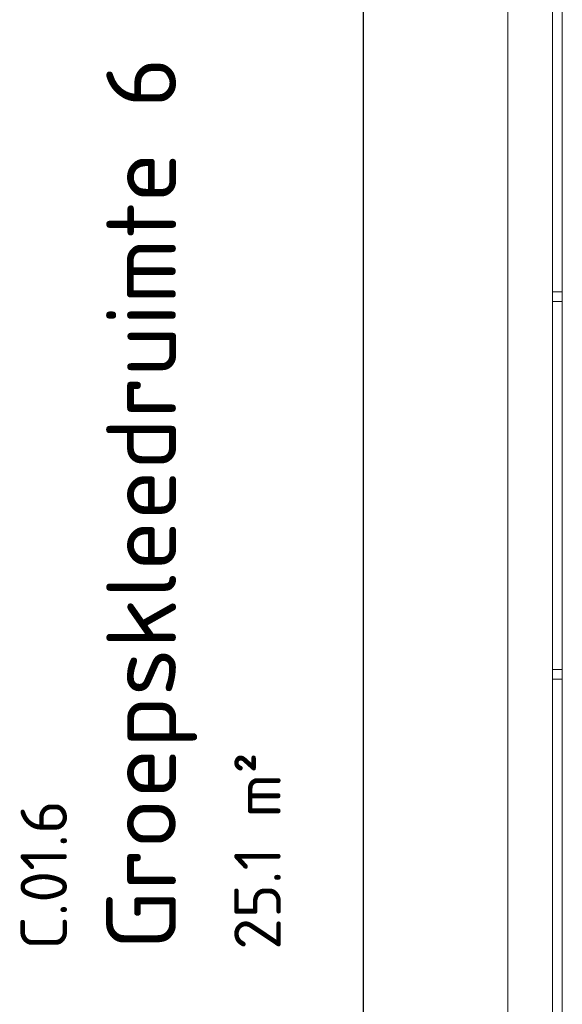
# Model space of a CAD drawing. Header units: millimetres. Extents: x 2016 to 102618, y -16590 to 68005.
# Tile 212 of 256: x 86740 to 88140, y 17367 to 19908. Entities that reach past the tile are written whole.
import ezdxf

# ---------------------------------------------------------------- set-up
doc = ezdxf.new("R2010")
doc.units = ezdxf.units.MM
for name, color, linetype, lineweight in [('A-ANNO-DIMS', 211, 'Continuous', 9), ('A-AREA-IDEN', 2, 'Continuous', 9), ('I-FURN', 30, 'Continuous', 13)]:
    doc.layers.add(name, color=color, linetype=linetype, lineweight=lineweight)
doc.styles.add('ISOCPEUR_2', font='isocpeur.ttf', dxfattribs={"height": 180})
doc.styles.add('ISOCPEUR_4', font='isocpeur.ttf', dxfattribs={"height": 120})
doc.dimstyles.new('00_VCS_maatvoering_1_8_3', dxfattribs={"dimscale": 304.8, "dimtxt": 179.276612, "dimasz": 0.918635, "dimexe": 0.328084, "dimexo": 0.0625, "dimgap": 0.164042, "dimtad": 1, "dimdec": 0, "dimzin": 0, "dimdsep": 46, "dimtxsty": 'ISOCPEUR_2', "dimblk1": 'DOTSMALL', "dimblk2": 'DOTSMALL', "dimsah": 1, "dimcen": 0.09, "dimdle": 0.328084, "dimadec": 0, "dimazin": 0, "dimtfac": 1, "dimtdec": 4, "dimtix": 1, "dimtmove": 0, "dimatfit": 3, "dimfxl": 0.328084, "dimfxlon": 1, "dimtvp": 1, "dimtolj": 1, "dimtzin": 0, "dimarcsym": 2})

# ---------------------------------------------------------------- blocks, each defined once
blk = doc.blocks.new('79_VCS_FU_zitbank_kleedkamers - 79_VCS_FU_zitbank_kleedkamers-V7-00 Begane grond')
at = {"layer": 'I-FURN'}
for p, q in [((50, -260), (8250, -260)), ((6087.5, -285.2), (6087.5, -259.7)), ((6112.5, -259.7), (6112.5, -285.2)), ((7062.5, -285.2), (7062.5, -259.8)), ((7087.5, -259.8), (7087.5, -285.2)), ((8250, -285), (50, -285)), ((50, -400), (8250, -400))]:
    blk.add_line(p, q, dxfattribs=at)
blk = doc.blocks.new('_DotSmall')
at = {"color": 0, "linetype": 'ByBlock', "const_width": 0.5}
blk.add_lwpolyline([(-0.0625, 0, 1), (0.0625, 0, 1)], format="xyb", close=True, dxfattribs=at)

msp = doc.modelspace()

# ---------------------------------------------------------------- block references
at = {"layer": 'I-FURN', "rotation": 269.9999999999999}
msp.add_blockref('79_VCS_FU_zitbank_kleedkamers - 79_VCS_FU_zitbank_kleedkamers-V7-00 Begane grond', (88400, 25292.9), dxfattribs=at)

# ---------------------------------------------------------------- texts
at = {"layer": 'A-AREA-IDEN', "attachment_point": 1, "rotation": 90}
for s, insert, char_height, width, style in [('Groepskleedruimte 6', (86963.2, 17507.3), 180, 2749.788, 'ISOCPEUR_2'), ('25.1 m²', (87293.4, 17507.3), 120, 641.35, 'ISOCPEUR_4'), ('C.01.6', (86741.7, 17507.3), 120, 481.012, 'ISOCPEUR_4')]:
    msp.add_mtext(s, dxfattribs=dict(at, insert=insert, char_height=char_height, width=width, style=style))

# ---------------------------------------------------------------- dimensions: what is measured, and where the dimension line sits
at = {"layer": 'A-ANNO-DIMS'}
msp.add_linear_dim(base=(87626.8, 25520), p1=(87526.8, 16580), p2=(87526.8, 25520), angle=90, dimstyle='00_VCS_maatvoering_1_8_3', override={"dimpost": '<>', "dimfxl": 8940}, dxfattribs=at).render()

doc.saveas('drawing.dxf')
